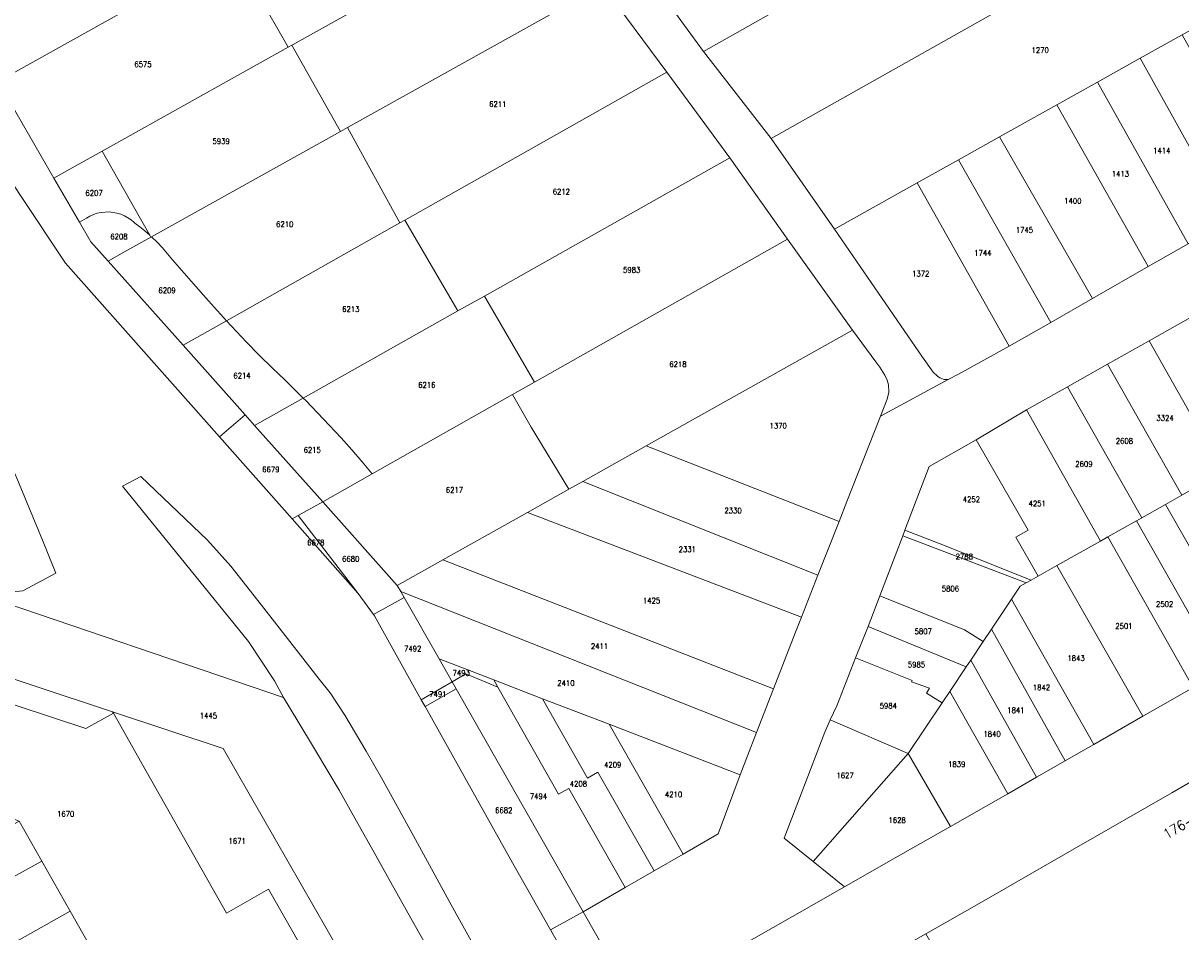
# Model space of a CAD drawing. Header units: metres. Extents: x 3 to 114181, y 112716 to 476231.
# Tile 21 of 90: x 112288 to 112497, y 475409 to 475573. Entities that reach past the tile are written whole.
import ezdxf
from ezdxf.enums import TextEntityAlignment as Align

# ---------------------------------------------------------------- set-up
doc = ezdxf.new("R2010")
doc.units = ezdxf.units.M
doc.header["$MEASUREMENT"] = 0
for name, color, linetype, lineweight in [('Kadasterperceelnummers', 14, 'Continuous', 0), ('Kadasterpercelen', 14, 'Continuous', 13), ('Tekst Nummeraanduidingsreeks BGT', 7, 'Continuous', 0)]:
    doc.layers.add(name, color=color, linetype=linetype, lineweight=lineweight)
doc.styles.add('Style-STANDARD', font='STANDARD.shx')

msp = doc.modelspace()

# ---------------------------------------------------------------- linework, layer by layer
at = {"layer": 'Kadasterpercelen', "linetype": 'Continuous', "flags": 128}
for points in [[(112485.53, 475632.64), (112497.21, 475616.7), (112410.96, 475568.01), (112404.06, 475577.51), (112400.83, 475582.02), (112399.61, 475583.86)], [(112410.96, 475568.01), (112497.21, 475616.7), (112508.99, 475600.62), (112423.2, 475552.31)], [(112325.69, 475586.28), (112338.57, 475593.48), (112364.35, 475607.89), (112373.02, 475612.74), (112383.11, 475595.23), (112336.67, 475569.3), (112336.42, 475569.16), (112335.81, 475568.82), (112332.04, 475575.32)], [(112283.28, 475562.57), (112274.95, 475576.93), (112330.43, 475607.76), (112331.88, 475605.26), (112330.95, 475604.72), (112332.71, 475601.6), (112333.57, 475602.22), (112338.57, 475593.48), (112325.69, 475586.28)], [(112521.04, 475584.17), (112508.99, 475600.62), (112423.2, 475552.31), (112434.65, 475535.91), (112449.61, 475544.27), (112457.09, 475548.45), (112464.51, 475552.59), (112474.85, 475558.36), (112482.2, 475562.47), (112489.95, 475566.8), (112497.54, 475571.04), (112505.25, 475575.35), (112513.7, 475580.07), (112513.74, 475580.09)], [(112346.5, 475554.27), (112345.23, 475553.56), (112336.42, 475569.16), (112336.67, 475569.3), (112383.11, 475595.23), (112392.63, 475579.99)], [(112325.69, 475586.28), (112332.04, 475575.32), (112335.81, 475568.82), (112302.15, 475550.03), (112297.27, 475547.3), (112293.4, 475545.14), (112283.28, 475562.57)], [(112404.27, 475564.26), (112356.87, 475537.52), (112356.01, 475537.03), (112346.5, 475554.27), (112392.63, 475579.99)], [(112497.54, 475571.04), (112513.9, 475541.92), (112506.24, 475537.58), (112489.95, 475566.8)], [(112336.42, 475569.16), (112345.23, 475553.56), (112311.07, 475534.52), (112310.95, 475534.45), (112310.73, 475534.83), (112309.08, 475537.75), (112302.15, 475550.03), (112335.81, 475568.82)], [(112489.95, 475566.8), (112482.2, 475562.47), (112498.61, 475533.24), (112506.24, 475537.58)], [(112366.47, 475521.1), (112356.87, 475537.52), (112404.27, 475564.26), (112415.71, 475548.81), (112371.29, 475523.81)], [(112482.2, 475562.47), (112474.85, 475558.36), (112491.4, 475529.14), (112498.61, 475533.24)], [(112474.85, 475558.36), (112491.4, 475529.14), (112481.29, 475523.33), (112464.51, 475552.59)], [(112311.07, 475534.52), (112345.23, 475553.56), (112346.5, 475554.27), (112356.01, 475537.03), (112324.63, 475519.33), (112323.01, 475521.12), (112321.4, 475522.93), (112318.63, 475526.02), (112314.87, 475530.33), (112313.98, 475531.44), (112313.05, 475532.51), (112312.07, 475533.54)], [(112473.75, 475519.01), (112481.29, 475523.33), (112464.51, 475552.59), (112457.09, 475548.45)], [(112307.93, 475537.1), (112307.38, 475537.57), (112306.79, 475537.97), (112306.15, 475538.32), (112305.49, 475538.6), (112304.81, 475538.81), (112304.1, 475538.94), (112303.39, 475539.01), (112302.67, 475539), (112301.95, 475538.92), (112301.25, 475538.77), (112300.57, 475538.54), (112299.91, 475538.25), (112299.29, 475537.89), (112298.03, 475537.16), (112293.4, 475545.14), (112297.27, 475547.3), (112302.15, 475550.03), (112309.08, 475537.75), (112310.73, 475534.83), (112309.86, 475535.58), (112308.96, 475536.31), (112308.04, 475537.01)], [(112380.38, 475508.25), (112426.15, 475534.1), (112415.71, 475548.81), (112371.29, 475523.81)], [(112473.75, 475519.01), (112457.09, 475548.45), (112449.61, 475544.27), (112466.23, 475514.76)], [(112449.61, 475544.27), (112466.23, 475514.76), (112457.07, 475509.7), (112455.18, 475508.7), (112454.46, 475508.7), (112453.7, 475509), (112453.26, 475509.31), (112452.51, 475510.06), (112450.55, 475512.74), (112434.65, 475535.91)], [(112298.03, 475537.16), (112299.29, 475537.89), (112299.91, 475538.25), (112300.57, 475538.54), (112301.25, 475538.77), (112301.95, 475538.92), (112302.67, 475539), (112303.39, 475539.01), (112304.1, 475538.94), (112304.81, 475538.81), (112305.49, 475538.6), (112306.15, 475538.32), (112306.79, 475537.97), (112307.38, 475537.57), (112307.93, 475537.1), (112308.04, 475537.01), (112308.96, 475536.31), (112309.86, 475535.58), (112310.73, 475534.83), (112310.95, 475534.45), (112306.06, 475531.72), (112303.2, 475530.13), (112300.1, 475533.6)], [(112366.47, 475521.1), (112338.52, 475505.36), (112335.24, 475508.6), (112332.87, 475510.83), (112330.54, 475513.11), (112328.26, 475515.44), (112326.44, 475517.37), (112324.63, 475519.33), (112356.01, 475537.03), (112356.87, 475537.52)], [(112312.07, 475533.54), (112313.05, 475532.51), (112313.98, 475531.44), (112314.87, 475530.33), (112318.63, 475526.02), (112321.4, 475522.93), (112323.01, 475521.12), (112324.63, 475519.33), (112316.79, 475514.9), (112303.2, 475530.13), (112306.06, 475531.72), (112310.95, 475534.45), (112311.07, 475534.52)], [(112386.56, 475488.86), (112379.78, 475500.11), (112376.4, 475506), (112380.38, 475508.25), (112426.15, 475534.1), (112437.92, 475517.62), (112400.59, 475496.71), (112389.08, 475490.27)], [(112345.37, 475498.14), (112342.18, 475501.54), (112338.97, 475504.92), (112338.52, 475505.36), (112366.47, 475521.1), (112371.29, 475523.81), (112380.38, 475508.25), (112376.4, 475506), (112350.98, 475491.64), (112349.15, 475493.84), (112347.28, 475496.01)], [(112338.52, 475505.36), (112329.72, 475500.41), (112328.02, 475502.31), (112316.79, 475514.9), (112324.63, 475519.33), (112326.44, 475517.37), (112328.26, 475515.44), (112330.54, 475513.11), (112332.87, 475510.83), (112335.24, 475508.6)], [(112504.96, 475492.01), (112491.58, 475515.71), (112499.05, 475519.92), (112512.3, 475496.14), (112510.73, 475495.26)], [(112435.47, 475483.06), (112400.59, 475496.71), (112437.92, 475517.62), (112442.12, 475511.88), (112442.83, 475510.95), (112443.74, 475509.51), (112444.15, 475508.58), (112444.41, 475507.76), (112444.49, 475506.4), (112444.17, 475505.16), (112442.95, 475502.07), (112441.87, 475499.33), (112436.88, 475486.64)], [(112484.04, 475511.47), (112491.58, 475515.71), (112504.96, 475492.01), (112503.35, 475491.1), (112497.45, 475487.77)], [(112484.04, 475511.47), (112476.82, 475507.4), (112490.25, 475483.72), (112494.54, 475486.13), (112497.45, 475487.77)], [(112386.56, 475488.86), (112379.1, 475484.68), (112363.75, 475476.09), (112355.53, 475471.48), (112342.04, 475486.59), (112350.98, 475491.64), (112376.4, 475506), (112379.78, 475500.11)], [(112482.75, 475479.49), (112469.36, 475503.2), (112476.82, 475507.4), (112490.25, 475483.72), (112489.28, 475483.17), (112484.1, 475480.25)], [(112345.37, 475498.14), (112347.28, 475496.01), (112349.15, 475493.84), (112350.98, 475491.64), (112342.04, 475486.59), (112329.72, 475500.41), (112338.52, 475505.36), (112338.97, 475504.92), (112342.18, 475501.54)], [(112342.04, 475486.59), (112329.72, 475500.41), (112328.02, 475502.31), (112323.36, 475498.36), (112336.49, 475483.54), (112337.57, 475484.14)], [(112469.36, 475503.2), (112460.27, 475497.83), (112469.68, 475481.44), (112467.42, 475480.19), (112471.5, 475473.16), (112474.88, 475475.06), (112482.75, 475479.49)], [(112471.5, 475473.16), (112470.24, 475472.45), (112453.73, 475478.97), (112447.36, 475481.48), (112451.79, 475492.95), (112460.27, 475497.83), (112469.68, 475481.44), (112467.42, 475480.19)], [(112431.64, 475473.33), (112389.08, 475490.27), (112400.59, 475496.71), (112435.47, 475483.06)], [(112252.69, 475479.36), (112286.39, 475491.59), (112291.32, 475479.66), (112293.76, 475473.71), (112287.76, 475470.48), (112281.47, 475469.87)], [(112497.45, 475487.77), (112494.54, 475486.13), (112510.02, 475458.97), (112513.97, 475461.22), (112518.68, 475463.91), (112503.35, 475491.1)], [(112386.56, 475488.86), (112379.1, 475484.68), (112428.65, 475465.74), (112431.64, 475473.33), (112389.08, 475490.27)], [(112348.47, 475470.01), (112337.57, 475484.14), (112342.04, 475486.59), (112355.53, 475471.48), (112356.15, 475470.39), (112356.77, 475469.3), (112351.22, 475466.2)], [(112428.65, 475465.74), (112379.1, 475484.68), (112363.75, 475476.09), (112423.6, 475452.77), (112427.57, 475463)], [(112489.28, 475483.17), (112504.7, 475455.94), (112510.02, 475458.97), (112494.54, 475486.13), (112490.25, 475483.72)], [(112348.47, 475470.01), (112337.57, 475484.14), (112336.49, 475483.54)], [(112489.28, 475483.17), (112504.7, 475455.94), (112499.51, 475452.99), (112484.1, 475480.25)], [(112446.97, 475480.47), (112447.36, 475481.48), (112453.73, 475478.97), (112470.24, 475472.45), (112469.3, 475471.92)], [(112446.97, 475480.47), (112469.3, 475471.92), (112468.23, 475471.31), (112466.65, 475468.96), (112463.03, 475463.55), (112461.54, 475461.32), (112458.17, 475463.44), (112442.83, 475469.59)], [(112499.51, 475452.99), (112495.45, 475450.68), (112490.43, 475447.81), (112474.88, 475475.06), (112482.75, 475479.49), (112484.1, 475480.25)], [(112363.75, 475476.09), (112423.6, 475452.77), (112420.54, 475444.87), (112356.15, 475470.39), (112355.53, 475471.48)], [(112494.12, 475398.68), (112507.15, 475406.41), (112506.78, 475407.06), (112559.4, 475436.56), (112559.63, 475436.16), (112573.25, 475443.89), (112573.27, 475443.9), (112575.85, 475445.36), (112576.79, 475445.89), (112581.33, 475448.46), (112566.56, 475474.34), (112550.89, 475465.48), (112539.39, 475458.85), (112525.45, 475450.97), (112508.05, 475441.11), (112495.66, 475433.98), (112477.98, 475423.81), (112461.65, 475414.42), (112451.14, 475408.44), (112460.36, 475392.37), (112474.84, 475400.6), (112480.57, 475390.54), (112481.45, 475391.07), (112485.88, 475393.73)], [(112468.23, 475471.31), (112466.65, 475468.96), (112481.54, 475442.72), (112490.43, 475447.81), (112474.88, 475475.06), (112471.5, 475473.16), (112470.24, 475472.45), (112469.3, 475471.92)], [(112381.83, 475450.99), (112373.02, 475454.38), (112363.1, 475458.2), (112356.77, 475469.3), (112356.15, 475470.39), (112420.54, 475444.87), (112418.89, 475440.63), (112417.58, 475437.23), (112393.86, 475446.36)], [(112351.22, 475466.2), (112356.77, 475469.3), (112363.1, 475458.2), (112365.47, 475454.04), (112359.88, 475450.79), (112351.4, 475465.96)], [(112440.72, 475464.04), (112442.83, 475469.59), (112458.17, 475463.44), (112461.54, 475461.32), (112459.28, 475457.96), (112458.47, 475456.75)], [(112466.65, 475468.96), (112481.54, 475442.72), (112479.61, 475441.61), (112476.35, 475439.74), (112463.03, 475463.55)], [(112250.15, 475461.76), (112299.17, 475445.59), (112304.16, 475448.35), (112304, 475448.63), (112303.48, 475448.8), (112251.58, 475465.97)], [(112448.59, 475454.04), (112448.67, 475454.29), (112438.46, 475458.35), (112440.72, 475464.04), (112458.47, 475456.75), (112455.48, 475452.28), (112454.12, 475450.25), (112451.27, 475451.99), (112451.83, 475452.91)], [(112280.48, 475431.38), (112287.11, 475428.83), (112291.2, 475421.61), (112296.32, 475412.59), (112301.63, 475403.23), (112307.11, 475406.42), (112311.23, 475399.19), (112315.27, 475392.09), (112321.74, 475380.73), (112344.95, 475394.06), (112345.01, 475394.1), (112332.21, 475416.53), (112324.6, 475412.23), (112309.3, 475439.29), (112304.16, 475448.35), (112299.17, 475445.59), (112250.15, 475461.76), (112246.48, 475450.99), (112257.89, 475429.95), (112258.65, 475428.62), (112270.36, 475435.1)], [(112463.03, 475463.55), (112461.54, 475461.32), (112459.28, 475457.96), (112471.19, 475436.79), (112476.35, 475439.74)], [(112363.1, 475458.2), (112373.02, 475454.38), (112373.75, 475453.1), (112367.93, 475455.46), (112365.47, 475454.04)], [(112448.67, 475454.29), (112448.59, 475454.04), (112451.83, 475452.91), (112451.27, 475451.99), (112454.12, 475450.25), (112447.97, 475441.06), (112433.88, 475447.14), (112435.04, 475449.7), (112438.46, 475458.35)], [(112459.28, 475457.96), (112471.19, 475436.79), (112465.97, 475433.8), (112455.48, 475452.28), (112458.47, 475456.75)], [(112365.47, 475454.04), (112367.93, 475455.46), (112373.75, 475453.1), (112384.72, 475433.71), (112386.54, 475434.72), (112396.75, 475416.83), (112389.16, 475412.47), (112366.2, 475452.75)], [(112359.88, 475450.79), (112365.47, 475454.04), (112366.2, 475452.75), (112360.56, 475449.59)], [(112373.02, 475454.38), (112381.83, 475450.99), (112389.96, 475436.63), (112391.84, 475437.68), (112402, 475419.84), (112396.75, 475416.83), (112386.54, 475434.72), (112384.72, 475433.71), (112373.75, 475453.1)], [(112383.25, 475409.22), (112376.4, 475421.31), (112360.56, 475449.59), (112366.2, 475452.75), (112389.16, 475412.47)], [(112455.48, 475452.28), (112465.97, 475433.8), (112462.09, 475431.58), (112455.64, 475427.9), (112447.97, 475441.06), (112454.12, 475450.25)], [(112407.26, 475422.85), (112393.86, 475446.36), (112381.83, 475450.99), (112389.96, 475436.63), (112391.84, 475437.68), (112402, 475419.84)], [(112345.01, 475394.1), (112349.88, 475396.9), (112324.04, 475442.01), (112304, 475448.63), (112304.16, 475448.35), (112309.3, 475439.29), (112324.6, 475412.23), (112332.21, 475416.53)], [(112433.88, 475447.14), (112432.88, 475444.93), (112425.55, 475425.79), (112430.79, 475421.55), (112447.97, 475441.06)], [(112407.26, 475422.85), (112393.86, 475446.36), (112417.58, 475437.23), (112413.57, 475426.57)], [(112430.79, 475421.55), (112447.97, 475441.06), (112455.64, 475427.9), (112444.79, 475421.72), (112436.44, 475416.97)], [(112269.52, 475409.7), (112291.2, 475421.61), (112287.11, 475428.83), (112265.52, 475416.69)], [(112291.2, 475421.61), (112269.52, 475409.7), (112274.74, 475400.43), (112296.32, 475412.59)], [(112280.21, 475390.74), (112301.63, 475403.23), (112296.32, 475412.59), (112274.74, 475400.43)], [(112406.07, 475382.81), (112398.82, 475395.52), (112389.16, 475412.47), (112383.25, 475409.22), (112387.89, 475401.03), (112389.03, 475398.84), (112392.76, 475392.2), (112392.88, 475391.99), (112395.49, 475387.17), (112399.25, 475380.29), (112399.72, 475379.47)]]:
    msp.add_lwpolyline(points, close=True, dxfattribs=at)
for points in [[(112392.63, 475579.99), (112404.27, 475564.26), (112415.71, 475548.81), (112426.15, 475534.1), (112437.92, 475517.62), (112442.12, 475511.88), (112442.83, 475510.95), (112443.74, 475509.51), (112444.15, 475508.58), (112444.41, 475507.76), (112444.49, 475506.4), (112444.17, 475505.16), (112442.95, 475502.07), (112455.18, 475508.7), (112454.46, 475508.7), (112453.7, 475509), (112453.26, 475509.31), (112452.51, 475510.06), (112450.55, 475512.74), (112434.65, 475535.91), (112423.2, 475552.31), (112410.96, 475568.01), (112404.06, 475577.51)], [(112267.61, 475575.74), (112281.93, 475550.16), (112287.46, 475541.82), (112295.49, 475529.74), (112323.36, 475498.36), (112328.02, 475502.31), (112316.79, 475514.9), (112303.2, 475530.13), (112300.1, 475533.6), (112298.03, 475537.16), (112293.4, 475545.14), (112283.28, 475562.57), (112274.95, 475576.93)], [(112398.82, 475395.52), (112389.16, 475412.47), (112396.75, 475416.83), (112402, 475419.84), (112407.26, 475422.85), (112413.57, 475426.57), (112417.58, 475437.23), (112418.89, 475440.63), (112420.54, 475444.87), (112423.6, 475452.77), (112427.57, 475463), (112428.65, 475465.74), (112431.64, 475473.33), (112435.47, 475483.06), (112436.88, 475486.64), (112441.87, 475499.33), (112442.95, 475502.07), (112455.18, 475508.7), (112457.07, 475509.7), (112466.23, 475514.76), (112473.75, 475519.01), (112481.29, 475523.33), (112491.4, 475529.14), (112498.61, 475533.24)], [(112499.05, 475519.92), (112491.58, 475515.71), (112484.04, 475511.47), (112476.82, 475507.4), (112469.36, 475503.2), (112460.27, 475497.83), (112451.79, 475492.95), (112447.36, 475481.48), (112446.97, 475480.47), (112442.83, 475469.59), (112440.72, 475464.04), (112438.46, 475458.35), (112435.04, 475449.7), (112433.88, 475447.14), (112432.88, 475444.93), (112425.55, 475425.79), (112430.79, 475421.55), (112436.44, 475416.97), (112427.02, 475411.62), (112409.54, 475401.66)], [(112370.12, 475405.05), (112365.28, 475413.73), (112358.47, 475426.22), (112352.65, 475436.66), (112349.91, 475441.53), (112346.02, 475448.04), (112343.4, 475452.03), (112341.41, 475454.55), (112338.87, 475457.78), (112330.94, 475467.88), (112325.42, 475474.93), (112321.21, 475479.68), (112309.1, 475491.19), (112305.84, 475489.44), (112328.63, 475461.34), (112333.3, 475454.24), (112334.92, 475451.2), (112337.52, 475446.94), (112340.58, 475441.9), (112343.16, 475437.57), (112345.03, 475434.43), (112348.72, 475427.86), (112351.34, 475423.2), (112354.39, 475417.76), (112359.39, 475408.85), (112362.6, 475403.18)], [(112251.58, 475465.97), (112303.48, 475448.8), (112304, 475448.63), (112324.04, 475442.01), (112349.88, 475396.9), (112362.34, 475375.17), (112374.74, 475382.31), (112372.41, 475386.45), (112367.26, 475395.25), (112362.6, 475403.18), (112359.39, 475408.85), (112354.39, 475417.76), (112351.34, 475423.2), (112348.72, 475427.86), (112345.03, 475434.43), (112343.16, 475437.57), (112340.58, 475441.9), (112337.52, 475446.94), (112334.92, 475451.2), (112278.83, 475470.27)], [(112508.05, 475441.11), (112495.66, 475433.98), (112477.98, 475423.81), (112461.65, 475414.42), (112451.14, 475408.44), (112431.36, 475397.19), (112422.1, 475391.93), (112406.07, 475382.81), (112398.82, 475395.52), (112409.54, 475401.66), (112427.02, 475411.62), (112436.44, 475416.97), (112444.79, 475421.72), (112455.64, 475427.9), (112462.09, 475431.58), (112465.97, 475433.8), (112471.19, 475436.79), (112476.35, 475439.74), (112479.61, 475441.61), (112481.54, 475442.72), (112490.43, 475447.81), (112495.45, 475450.68), (112499.51, 475452.99)]]:
    msp.add_lwpolyline(points, dxfattribs=at)

# ---------------------------------------------------------------- texts
at = {"layer": 'Kadasterperceelnummers', "linetype": 'Continuous', "lineweight": 0, "style": 'Style-STANDARD'}
for s, p in [('1270', (112471.85, 475568.27)), ('6575', (112309.52, 475565.71)), ('6211', (112373.72, 475558.51)), ('5939', (112323.66, 475551.8)), ('1414', (112493.85, 475550.1)), ('1413', (112486.36, 475545.9)), ('6207', (112300.67, 475542.43)), ('6212', (112385.21, 475542.68)), ('1400', (112477.76, 475541.01)), ('6210', (112335.17, 475536.8)), ('6208', (112305.17, 475534.57)), ('1745', (112468.99, 475535.75)), ('1744', (112461.48, 475531.59)), ('5983', (112397.95, 475528.53)), ('1372', (112450.23, 475527.84)), ('6209', (112313.88, 475524.82)), ('6213', (112347.12, 475521.44)), ('6218', (112406.31, 475511.48)), ('6214', (112327.44, 475509.4)), ('6216', (112360.88, 475507.73)), ('3324', (112494.44, 475501.76)), ('1370', (112424.45, 475500.34)), ('2608', (112487.09, 475497.6)), ('6215', (112340.14, 475495.98)), ('2609', (112479.76, 475493.42)), ('6679', (112332.65, 475492.44)), ('6217', (112365.88, 475488.74)), ('4252', (112459.4, 475487.03)), ('4251', (112471.31, 475486.28)), ('2330', (112416.29, 475485.02)), ('6678', (112340.79, 475479.23)), ('2331', (112408, 475478.01)), ('6680', (112347.11, 475476.27)), ('2788', (112458.12, 475476.7)), ('5806', (112455.61, 475470.89)), ('1425', (112401.54, 475468.73)), ('2502', (112494.37, 475468.09)), ('2501', (112487, 475464.12)), ('5807', (112450.69, 475463.17)), ('7492', (112358.32, 475460.04)), ('2411', (112392.12, 475460.48)), ('5985', (112449.47, 475457.15)), ('1843', (112478.34, 475458.33)), ('7493', (112367.11, 475455.65)), ('2410', (112386.04, 475453.81)), ('1842', (112472.09, 475453.02)), ('7491', (112362.88, 475451.82)), ('5984', (112444.37, 475449.71)), ('1841', (112467.45, 475448.9)), ('1445', (112321.35, 475447.91)), ('1840', (112463.14, 475444.6)), ('4209', (112394.51, 475439.04)), ('1839', (112456.76, 475439.15)), ('1627', (112436.55, 475437.11)), ('4208', (112388.3, 475435.6)), ('7494', (112381.08, 475433.34)), ('4210', (112405.52, 475433.67)), ('1670', (112295.53, 475430.16)), ('6682', (112374.8, 475430.81)), ('1628', (112445.97, 475429.02)), ('1671', (112326.56, 475425.24))]:
    msp.add_text(s, height=1, dxfattribs=at).set_placement(p, align=Align.MIDDLE_CENTER)
at = {"layer": 'Tekst Nummeraanduidingsreeks BGT', "linetype": 'Continuous', "lineweight": 0, "style": 'Style-STANDARD'}
msp.add_text('176-176a', height=1.8, rotation=29.7, dxfattribs=at).set_placement((112499.32, 475429.19), align=Align.MIDDLE_CENTER)

doc.saveas('drawing.dxf')
